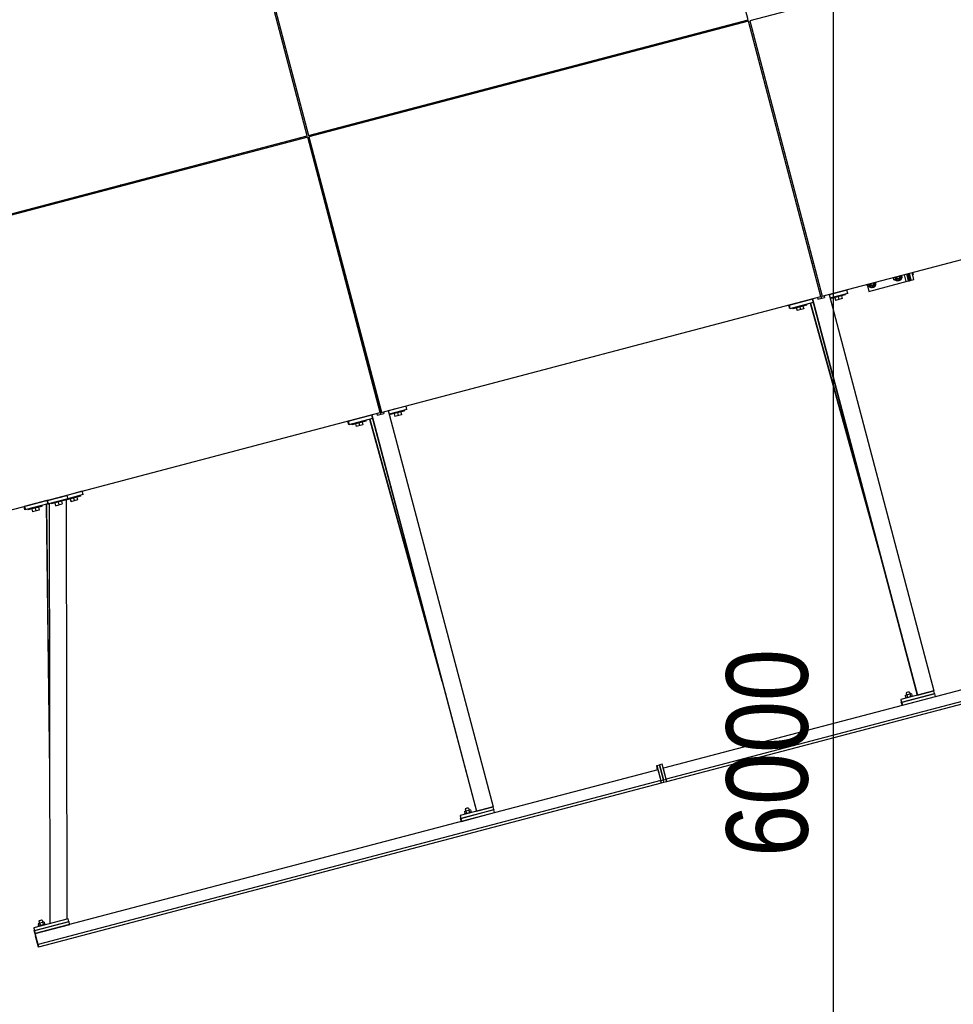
# Model space of a CAD drawing. Header units: millimetres. Extents: x 30 to 60678, y -866 to 36935.
# Tile 20 of 26: x 39586 to 42865, y 15552 to 19009. Entities that reach past the tile are written whole.
import ezdxf

# ---------------------------------------------------------------- set-up
doc = ezdxf.new("R2010")
doc.units = ezdxf.units.MM
doc.styles.add('Arial Narrow', font='ARIALN.TTF', dxfattribs={"height": 0.2})

# ---------------------------------------------------------------- blocks, each defined once
blk = doc.blocks.new('StraightDimension-25906 - 1314')
at = {"color": 174}
blk.add_line((42444.1, 13434.6), (42444.1, 19434.6), dxfattribs=at)
at = {"color": 30, "style": 'Arial Narrow'}
blk.add_text('6000', height=286.33, rotation=90.0002, dxfattribs=at).set_placement((42354.1, 16069.8))
blk = doc.blocks.new('zw$6E5A')
at = {"color": 7}
for p, q in [((3245.4, 5574.3), (2991, 6541.4)), ((1696.7, 5166.9), (1442.3, 6134)), ((1446.3, 6135), (1700.8, 5167.9)), ((1446.6, 6135.1), (1701.1, 5168)), ((4795.4, 5976.9), (3250.7, 5570.5)), ((1700.8, 5167.9), (3245.4, 5574.3)), ((3246.7, 5569.5), (1702, 5163.1)), ((3216.6, 5566.7), (3217.8, 5561.9)), ((3216.8, 5566.8), (3218.1, 5562)), ((3218.3, 5567.2), (3219.5, 5562.3)), ((3501.1, 4602.4), (3246.7, 5569.5)), ((3250.7, 5570.5), (3505.2, 4603.5)), ((3251, 5570.6), (3505.5, 4603.5)), ((3195.1, 5561.1), (3196.3, 5556.2)), ((3196.1, 5561.3), (3197.3, 5556.5)), ((3215.6, 5566.5), (3216.8, 5561.6)), ((2594.7, 5397.9), (2589.7, 5401.8)), ((2428.3, 5359.3), (2425.9, 5353.5)), ((2442.5, 5363.1), (2443.7, 5358.2)), ((2443.9, 5363.5), (2445.2, 5358.6)), ((2501.9, 5378.7), (2503.2, 5373.9)), ((2521.1, 5378.6), (2516.1, 5382.5)), ((2521.8, 5378.8), (2516.9, 5382.6)), ((2354.7, 5340), (2352.3, 5334.2)), ((2355.4, 5340.2), (2353, 5334.4)), ((152.1, 4760.5), (1696.7, 5166.9)), ((1698, 5162), (153.4, 4755.7)), ((1646.4, 5153.6), (1647.7, 5148.8)), ((1647.4, 5153.9), (1648.6, 5149.1)), ((1666.9, 5159), (1668.1, 5154.2)), ((1667.9, 5159.3), (1669.1, 5154.4)), ((1668.1, 5159.3), (1669.4, 5154.5)), ((1669.6, 5159.7), (1670.9, 5154.9)), ((1952.4, 4194.9), (1698, 5162)), ((1702, 5163.1), (1956.5, 4196)), ((1702.3, 5163.2), (1956.8, 4196.1)), ((1727.6, 5175), (1728.9, 5170.2)), ((1046, 4990.5), (1041, 4994.4)), ((3505.2, 4603.5), (5049.8, 5009.8)), ((879.6, 4951.9), (877.2, 4946.1)), ((893.8, 4955.6), (895, 4950.8)), ((895.2, 4956), (896.5, 4951.2)), ((953.3, 4971.3), (954.5, 4966.4)), ((972.4, 4971.1), (967.5, 4975)), ((973.1, 4971.3), (968.2, 4975.2)), ((806, 4932.5), (803.6, 4926.7)), ((806.7, 4932.7), (804.3, 4926.9)), ((3474.6, 4719.5), (3470.6, 4718.4)), ((3474.6, 4719.5), (3470.6, 4718.4)), ((3757.4, 4661.8), (3755.4, 4669.3)), ((3763.6, 4663.7), (3760.2, 4670.5)), ((3761.3, 4670.9), (3763.3, 4663.3)), ((3762.5, 4671.2), (3766, 4664.3)), ((3767.4, 4668.3), (3765.5, 4672)), ((3766.8, 4672.3), (3767.9, 4669.5)), ((3770.4, 4666.1), (3767.4, 4668.3)), ((3769.6, 4667.2), (3767.9, 4669.5)), ((3784, 4668.8), (3775.6, 4658.5)), ((3776.1, 4674.7), (3778.1, 4667.2)), ((3778, 4671.1), (3776.5, 4667.7)), ((3777.8, 4675.2), (3778, 4671.1)), ((3784, 4668.8), (3778.1, 4667.2)), ((3780.3, 4667.9), (3778.6, 4666)), ((3781.3, 4670.3), (3780.3, 4667.9)), ((3783.5, 4668.9), (3780.7, 4662.5)), ((3781.3, 4676.1), (3781.7, 4673.2)), ((3781.7, 4673.2), (3781.3, 4670.3)), ((3782, 4676.3), (3784, 4668.8)), ((3783.1, 4663.1), (3785.9, 4669.6)), ((3783.2, 4676.6), (3783.5, 4668.9)), ((3785.9, 4669.6), (3785.5, 4677.2)), ((3793.2, 4679.2), (3799.6, 4655.1)), ((3809, 4657.5), (3802.6, 4681.7)), ((3802.6, 4681.7), (3809, 4657.5)), ((3805.6, 4682.5), (3811.9, 4658.3)), ((3811.9, 4658.3), (3805.6, 4682.5)), ((3814.9, 4659.1), (3808.5, 4683.3)), ((3808.5, 4683.3), (3814.9, 4659.1)), ((3817.8, 4659.9), (3811.5, 4684)), ((3818.4, 4660), (3812.1, 4684.2)), ((3827.9, 4662.5), (3821.5, 4686.7)), ((3822.1, 4686.8), (3822.2, 4684.1)), ((3822.7, 4687), (3824.7, 4679.5)), ((3824.7, 4679.5), (3823.5, 4679.1)), ((3824.7, 4679.5), (3823.7, 4678.3)), ((3662.9, 4645), (3669.3, 4620.8)), ((3665.5, 4637.6), (3663.5, 4645.1)), ((3671.4, 4639.1), (3665.5, 4637.6)), ((3677.8, 4632.8), (3665.5, 4637.6)), ((3671.7, 4639.5), (3668.2, 4646.4)), ((3669.3, 4620.8), (3809, 4657.5)), ((3669.4, 4646.7), (3671.4, 4639.1)), ((3670.6, 4647), (3674, 4640.1)), ((3671.4, 4639.1), (3683.7, 4634.3)), ((3677.3, 4635.3), (3671.7, 4639.5)), ((3675.4, 4644.1), (3673.6, 4647.8)), ((3674, 4640.1), (3679.6, 4635.9)), ((3674.8, 4648.1), (3675.9, 4645.3)), ((3678.4, 4641.9), (3675.4, 4644.1)), ((3677.6, 4643.1), (3675.9, 4645.3)), ((3683.5, 4634.9), (3677.3, 4635.3)), ((3679.8, 4641.4), (3677.6, 4643.1)), ((3686.1, 4643), (3677.8, 4632.8)), ((3683.7, 4634.3), (3677.8, 4632.8)), ((3681.8, 4641.6), (3678.4, 4641.9)), ((3679.6, 4635.9), (3685.9, 4635.5)), ((3682.1, 4640.7), (3679.8, 4641.4)), ((3684.5, 4643.5), (3681.8, 4641.6)), ((3684.1, 4642.3), (3681.8, 4641.6)), ((3684.5, 4640.8), (3682.1, 4640.7)), ((3688.8, 4638.3), (3683.5, 4634.9)), ((3685.9, 4635.5), (3683.5, 4634.9)), ((3692, 4644.6), (3683.7, 4634.3)), ((3684.2, 4650.6), (3686.1, 4643)), ((3686, 4646.9), (3684.5, 4643.5)), ((3686.6, 4641.9), (3684.5, 4640.8)), ((3685.9, 4651), (3686, 4646.9)), ((3685.9, 4635.5), (3691.1, 4638.9)), ((3692, 4644.6), (3686.1, 4643)), ((3688.3, 4643.7), (3686.6, 4641.9)), ((3689.4, 4646.1), (3688.3, 4643.7)), ((3691.6, 4644.7), (3688.8, 4638.3)), ((3689.4, 4651.9), (3689.8, 4649)), ((3689.8, 4649), (3689.4, 4646.1)), ((3690.1, 4652.1), (3692, 4644.6)), ((3691.1, 4638.9), (3693.9, 4645.4)), ((3691.2, 4652.4), (3691.6, 4644.7)), ((3693.9, 4645.4), (3693.6, 4653)), ((3763.3, 4663.3), (3757.4, 4661.8)), ((3769.7, 4656.9), (3757.4, 4661.8)), ((3763.3, 4663.3), (3775.6, 4658.5)), ((3769.2, 4659.5), (3763.6, 4663.7)), ((3766, 4664.3), (3771.6, 4660.1)), ((3775.5, 4659.1), (3769.2, 4659.5)), ((3771.7, 4665.6), (3769.6, 4667.2)), ((3778.1, 4667.2), (3769.7, 4656.9)), ((3775.6, 4658.5), (3769.7, 4656.9)), ((3773.7, 4665.8), (3770.4, 4666.1)), ((3771.6, 4660.1), (3777.8, 4659.7)), ((3774.1, 4664.9), (3771.7, 4665.6)), ((3776.5, 4667.7), (3773.7, 4665.8)), ((3776.1, 4666.5), (3773.7, 4665.8)), ((3776.5, 4665), (3774.1, 4664.9)), ((3780.7, 4662.5), (3775.5, 4659.1)), ((3777.8, 4659.7), (3775.5, 4659.1)), ((3778.6, 4666), (3776.5, 4665)), ((3777.8, 4659.7), (3783.1, 4663.1)), ((3809, 4657.5), (3811.9, 4658.3)), ((3811.9, 4658.3), (3814.9, 4659.1)), ((3814.9, 4659.1), (3817.8, 4659.9)), ((3817.8, 4659.9), (3827.9, 4662.5)), ((1956.5, 4196), (3501.1, 4602.4)), ((3489.2, 4599.2), (3490.7, 4593.4)), ((3489.3, 4599.3), (3490.9, 4593.5)), ((3490.7, 4593.4), (3514.1, 4599.6)), ((3501, 4602.4), (3502.5, 4596.6)), ((3505.2, 4603.5), (3501.1, 4602.4)), ((3512.5, 4605.4), (3514.1, 4599.6)), ((3529.5, 4609.9), (3898, 3217.9)), ((3592.3, 4625.3), (3529.8, 4608.9)), ((3595.3, 4613.7), (3532.8, 4597.3)), ((3585.9, 4608.1), (3537.5, 4595.4)), ((3549.9, 4615.2), (3550.2, 4614.3)), ((3550, 4598.7), (3552.6, 4589)), ((3550.2, 4598.8), (3552.7, 4589.1)), ((3561.9, 4601.8), (3564.4, 4592.2)), ((3565.4, 4619.3), (3565.6, 4618.3)), ((3573.4, 4604.9), (3575.9, 4595.2)), ((3585.1, 4611.1), (3585.9, 4608.1)), ((3595.3, 4613.7), (3592.3, 4625.3)), ((3471, 4593.4), (3388.1, 4571.6)), ((3391.2, 4560), (3388.1, 4571.6)), ((3389.2, 4571.9), (3392.3, 4560.3)), ((3474.1, 4581.8), (3391.2, 4560)), ((3450.5, 4572.5), (3402.2, 4559.8)), ((3414.5, 4579.6), (3414.8, 4578.6)), ((3426.5, 4566.2), (3429, 4556.5)), ((3430, 4583.7), (3430.3, 4582.7)), ((3438, 4569.2), (3440.6, 4559.6)), ((3449.7, 4575.4), (3450.5, 4572.5)), ((3463.7, 4579.1), (3718.2, 3659.7)), ((3464.8, 4579.4), (3693.5, 3752.8)), ((3470.7, 4594.4), (3839.2, 3202.4)), ((3471.5, 4594.6), (3839.9, 3202.6)), ((3536.8, 4598.3), (3537.5, 4595.4)), ((3575.9, 4595.2), (3552.6, 4589)), ((3401.4, 4562.7), (3402.2, 4559.8)), ((3414.6, 4563.1), (3417.2, 4553.4)), ((3414.8, 4563.1), (3417.4, 4553.5)), ((3440.6, 4559.6), (3417.2, 4553.4)), ((1925.9, 4312.1), (1921.9, 4311)), ((1925.9, 4312.1), (1921.9, 4311)), ((407.8, 3788.6), (1952.4, 4194.9)), ((1922.3, 4186), (1839.4, 4164.2)), ((1922.1, 4187), (2290.5, 2795)), ((1922.8, 4187.2), (2291.3, 2795.2)), ((1940.5, 4191.8), (1942, 4186)), ((1940.6, 4191.8), (1942.2, 4186)), ((1942, 4186), (1965.4, 4192.1)), ((1952.3, 4194.9), (1953.9, 4189.1)), ((1956.5, 4196), (1952.4, 4194.9)), ((1963.9, 4198), (1965.4, 4192.1)), ((1980.8, 4202.4), (2349.3, 2810.5)), ((2043.6, 4217.9), (1981.1, 4201.4)), ((2046.7, 4206.3), (1984.1, 4189.8)), ((1988.1, 4190.9), (1988.9, 4188)), ((2037.2, 4200.7), (1988.9, 4188)), ((2001.2, 4207.8), (2001.5, 4206.8)), ((2001.3, 4191.3), (2003.9, 4181.6)), ((2001.5, 4191.3), (2004.1, 4181.6)), ((2027.3, 4187.7), (2003.9, 4181.6)), ((2013.2, 4194.4), (2015.7, 4184.7)), ((2016.7, 4211.9), (2016.9, 4210.9)), ((2024.7, 4197.4), (2027.3, 4187.7)), ((2036.4, 4203.6), (2037.2, 4200.7)), ((2046.7, 4206.3), (2043.6, 4217.9)), ((1842.5, 4152.6), (1839.4, 4164.2)), ((1840.5, 4164.5), (1843.6, 4152.9)), ((1925.4, 4174.4), (1842.5, 4152.6)), ((1852.7, 4155.3), (1853.5, 4152.4)), ((1901.8, 4165.1), (1853.5, 4152.4)), ((1865.8, 4172.2), (1866.1, 4171.2)), ((1866, 4155.7), (1868.5, 4146)), ((1866.1, 4155.7), (1868.7, 4146)), ((1891.9, 4152.1), (1868.5, 4146)), ((1877.8, 4158.8), (1880.4, 4149.1)), ((1881.3, 4176.2), (1881.6, 4175.3)), ((1889.3, 4161.8), (1891.9, 4152.1)), ((1901.1, 4168), (1901.8, 4165.1)), ((1915, 4171.7), (2169.5, 3252.3)), ((1916.1, 4171.9), (2144.8, 3345.3)), ((6805.8, 3961.3), (2947.4, 2946.2)), ((906.3, 3918.7), (852, 3904.4)), ((909.3, 3907.1), (855, 3892.8)), ((863.8, 3908.5), (864, 3907.6)), ((879.2, 3912.6), (879.5, 3911.6)), ((909.3, 3907.1), (906.3, 3918.7)), ((6815.9, 3922.9), (2957.5, 2907.8)), ((6817.3, 3913.6), (2959, 2898.5)), ((782, 3886), (701.9, 3864.9)), ((785, 3874.4), (704.9, 3853.3)), ((728.4, 3872.9), (728.6, 3871.9)), ((743.9, 3877), (744.1, 3876)), ((779, 3872.8), (790.6, 2934.1)), ((780, 3873), (790.4, 3029.9)), ((784.3, 3886.6), (782, 3886)), ((782, 3886), (785, 3874.4)), ((784.3, 3886.6), (852, 3904.4)), ((787.3, 3875), (784.3, 3886.6)), ((785, 3874.4), (787.3, 3875)), ((855, 3892.8), (787.3, 3875)), ((790, 3875.7), (792.2, 2400.9)), ((796.6, 3877.4), (797.4, 3874.5)), ((845.7, 3887.2), (797.4, 3874.5)), ((808.2, 3893.9), (808.5, 3893)), ((809.7, 3894.3), (810, 3893.3)), ((809.8, 3877.8), (812.4, 3868.1)), ((810, 3877.8), (812.6, 3868.2)), ((812.6, 3868.2), (835.8, 3874.3)), ((821.7, 3880.9), (824.2, 3871.2)), ((825.2, 3898.4), (825.4, 3897.4)), ((833.2, 3883.9), (835.8, 3874.3)), ((844.9, 3890.1), (845.7, 3887.2)), ((849.9, 3891.5), (852.2, 2416.7)), ((850.1, 3891.5), (852.4, 2416.7)), ((850.6, 3891.6), (851.4, 3888.7)), ((899.8, 3901.5), (851.4, 3888.7)), ((852, 3904.4), (855, 3892.8)), ((863.9, 3892), (866.4, 3882.3)), ((864.1, 3892.1), (866.6, 3882.4)), ((889.8, 3888.5), (866.4, 3882.3)), ((875.8, 3895.1), (878.3, 3885.5)), ((887.3, 3898.2), (889.8, 3888.5)), ((899, 3904.4), (899.8, 3901.5)), ((704.9, 3853.3), (701.9, 3864.9)), ((703.2, 3865.3), (706.3, 3853.7)), ((715.3, 3856), (716, 3853.1)), ((764.4, 3865.8), (716, 3853.1)), ((728.5, 3856.4), (731.1, 3846.7)), ((728.7, 3856.4), (731.2, 3846.8)), ((754.4, 3852.9), (731.1, 3846.7)), ((740.4, 3859.5), (742.9, 3849.8)), ((751.9, 3862.6), (754.4, 3852.9)), ((763.6, 3868.7), (764.4, 3865.8)), ((812.4, 3868.1), (812.6, 3868.2)), ((3693.5, 3752.8), (3718.2, 3659.7)), ((2144.8, 3345.3), (2169.5, 3252.3)), ((3898, 3217.9), (3781.9, 3187.4)), ((3839.9, 3202.6), (3898, 3217.9)), ((3900.5, 3208.3), (3898, 3217.9)), ((3781.9, 3187.4), (3784.5, 3177.8)), ((3781.9, 3187.4), (3783.3, 3178)), ((3784.5, 3177.8), (3900.5, 3208.3)), ((3900.8, 3207.3), (3784.7, 3176.8)), ((3787.3, 3167.2), (3903.3, 3197.7)), ((3797.5, 3201.8), (3802.6, 3204.3)), ((3797.5, 3201.8), (3799.9, 3192.6)), ((3798.3, 3198.4), (3798, 3198.3)), ((3798, 3198.3), (3799.6, 3192.3)), ((3800.4, 3193), (3799, 3191.9)), ((3799, 3191.9), (3799, 3191.9)), ((3801, 3211.3), (3800.2, 3210.7)), ((3800.2, 3210.7), (3802, 3204)), ((3804.6, 3194.6), (3800.4, 3193)), ((3801.1, 3207.5), (3800.8, 3207.2)), ((3800.8, 3207.2), (3801.7, 3203.8)), ((3803, 3212.1), (3801, 3211.3)), ((3802.6, 3204.3), (3813.2, 3207.1)), ((3802.6, 3204.3), (3805.1, 3194.8)), ((3805.9, 3212.9), (3803, 3212.1)), ((3810.4, 3196.4), (3804.6, 3194.6)), ((3808.8, 3213.6), (3805.9, 3212.9)), ((3811, 3213.9), (3808.8, 3213.6)), ((3816.2, 3197.7), (3810.4, 3196.4)), ((3811.8, 3213.8), (3811, 3213.9)), ((3811.8, 3213.8), (3813.6, 3207.1)), ((3818.7, 3207.3), (3813.2, 3207.1)), ((3813.2, 3207.1), (3815.7, 3197.6)), ((3820.5, 3198.3), (3816.2, 3197.7)), ((3818.7, 3207.3), (3821.1, 3198.2)), ((3822.2, 3198), (3820.5, 3198.3)), ((3822.2, 3198), (3822.2, 3198)), ((3900.5, 3208.3), (3900.6, 3207.3)), ((3903.3, 3197.7), (3900.8, 3207.3)), ((3785.9, 3168.4), (3783.3, 3178)), ((3784.5, 3177.8), (3785.9, 3168.4)), ((3784.7, 3176.8), (3787.3, 3167.2)), ((3784.7, 3176.8), (3786.1, 3167.5)), ((3786, 3168.4), (3785.9, 3168.4)), ((3786.1, 3167.5), (3786.3, 3166.9)), ((790.4, 3029.9), (790.6, 2934.1)), ((791.3, 3029.9), (790.4, 3029.9)), ((2928, 2941.2), (740.7, 2365.7)), ((2924.2, 2955.6), (2933.9, 2958.1)), ((2925.6, 2946.2), (2924.2, 2955.6)), ((2924.2, 2955.6), (2938.2, 2902.8)), ((2927.1, 2940.9), (2925.6, 2946.2)), ((2928, 2941.2), (2938.2, 2902.8)), ((2943.6, 2960.6), (2933.9, 2958.1)), ((2947.9, 2905.3), (2933.9, 2958.1)), ((2933.9, 2958.1), (2947.9, 2905.3)), ((2957.5, 2907.8), (2943.6, 2960.6)), ((2957.5, 2907.8), (2947.4, 2946.2)), ((790.6, 2934.1), (791.4, 2934.1)), ((2938.2, 2902.8), (2947.9, 2905.3)), ((2947.9, 2905.3), (2957.5, 2907.8)), ((2949.3, 2895.9), (2947.9, 2905.3)), ((2949.3, 2895.9), (2947.9, 2905.3)), ((2957.5, 2907.8), (2959, 2898.5)), ((2959, 2898.5), (2957.5, 2907.8)), ((2938.2, 2902.8), (750.8, 2327.3)), ((2939.6, 2893.4), (752.2, 2317.9)), ((2938.2, 2902.8), (2939.6, 2893.4)), ((2939.6, 2893.4), (2938.2, 2902.8)), ((2949.3, 2895.9), (2939.6, 2893.4)), ((2959, 2898.5), (2949.3, 2895.9)), ((2349.3, 2810.5), (2233.2, 2779.9)), ((2235.8, 2770.3), (2351.8, 2800.9)), ((2252.3, 2803.8), (2251.5, 2803.3)), ((2251.5, 2803.3), (2253.3, 2796.5)), ((2254.4, 2804.6), (2252.3, 2803.8)), ((2257.2, 2805.5), (2254.4, 2804.6)), ((2260.2, 2806.2), (2257.2, 2805.5)), ((2262.3, 2806.5), (2260.2, 2806.2)), ((2263.1, 2806.3), (2262.3, 2806.5)), ((2263.1, 2806.3), (2264.9, 2799.6)), ((2291.3, 2795.2), (2349.3, 2810.5)), ((2351.8, 2800.9), (2349.3, 2810.5)), ((2351.8, 2800.9), (2352, 2799.9)), ((2233.2, 2779.9), (2235.8, 2770.3)), ((2233.2, 2779.9), (2234.6, 2770.6)), ((2237.2, 2761), (2234.6, 2770.6)), ((2235.8, 2770.3), (2237.2, 2761)), ((2352.1, 2799.9), (2236, 2769.4)), ((2236, 2769.4), (2238.6, 2759.8)), ((2236, 2769.4), (2237.4, 2760)), ((2238.6, 2759.8), (2354.6, 2790.3)), ((2248.8, 2794.3), (2253.9, 2796.8)), ((2248.8, 2794.3), (2251.2, 2785.1)), ((2249.7, 2791), (2249.3, 2790.8)), ((2249.3, 2790.8), (2250.9, 2784.9)), ((2251.8, 2785.6), (2250.3, 2784.5)), ((2250.3, 2784.5), (2250.3, 2784.4)), ((2255.9, 2787.2), (2251.8, 2785.6)), ((2252.4, 2800), (2252.1, 2799.8)), ((2252.1, 2799.8), (2253, 2796.4)), ((2253.9, 2796.8), (2264.5, 2799.6)), ((2253.9, 2796.8), (2256.4, 2787.3)), ((2261.7, 2788.9), (2255.9, 2787.2)), ((2267.5, 2790.3), (2261.7, 2788.9)), ((2270, 2799.9), (2264.5, 2799.6)), ((2264.5, 2799.6), (2267, 2790.1)), ((2271.9, 2790.9), (2267.5, 2790.3)), ((2270, 2799.9), (2272.4, 2790.8)), ((2273.5, 2790.6), (2271.9, 2790.9)), ((2273.5, 2790.6), (2273.5, 2790.5)), ((2354.6, 2790.3), (2352.1, 2799.9)), ((2237.3, 2761), (2237.2, 2761)), ((2237.4, 2760), (2237.6, 2759.5)), ((856.6, 2417.8), (735.7, 2386)), ((735.7, 2386), (738.2, 2376.4)), ((735.7, 2386), (737.1, 2376.7)), ((738.2, 2376.4), (859.1, 2408.2)), ((859.4, 2407.2), (738.5, 2375.4)), ((741, 2365.8), (861.9, 2397.6)), ((751.2, 2400.4), (756.4, 2402.9)), ((751.2, 2400.4), (753.7, 2391.2)), ((752.1, 2397.1), (751.8, 2396.9)), ((751.8, 2396.9), (753.3, 2391)), ((754.2, 2391.7), (752.8, 2390.5)), ((752.8, 2390.5), (752.8, 2390.5)), ((754.7, 2409.9), (754, 2409.3)), ((754, 2409.3), (755.8, 2402.6)), ((758.4, 2393.3), (754.2, 2391.7)), ((754.9, 2406.1), (754.5, 2405.8)), ((754.5, 2405.8), (755.4, 2402.5)), ((756.8, 2410.7), (754.7, 2409.9)), ((756.4, 2402.9), (767, 2405.7)), ((756.4, 2402.9), (758.9, 2393.4)), ((759.7, 2411.6), (756.8, 2410.7)), ((764.2, 2395), (758.4, 2393.3)), ((762.6, 2412.2), (759.7, 2411.6)), ((764.8, 2412.5), (762.6, 2412.2)), ((770, 2396.3), (764.2, 2395)), ((765.6, 2412.4), (764.8, 2412.5)), ((765.6, 2412.4), (767.4, 2405.7)), ((772.5, 2406), (767, 2405.7)), ((767, 2405.7), (769.5, 2396.2)), ((774.3, 2396.9), (770, 2396.3)), ((772.5, 2406), (774.9, 2396.8)), ((776, 2396.6), (774.3, 2396.9)), ((776, 2396.6), (776, 2396.6)), ((859.1, 2408.2), (856.6, 2417.8)), ((859.1, 2408.2), (859.3, 2407.1)), ((861.9, 2397.6), (859.4, 2407.2)), ((739.7, 2367.1), (737.1, 2376.7)), ((738.2, 2376.4), (739.7, 2367.1)), ((738.5, 2375.4), (741, 2365.8)), ((738.5, 2375.4), (739.9, 2366)), ((739.8, 2367.1), (739.7, 2367.1)), ((739.9, 2366), (742.4, 2356.8)), ((740.7, 2365.7), (740.7, 2365.3)), ((750.8, 2327.3), (740.7, 2365.7)), ((750.1, 2329.8), (740.7, 2365.3)), ((741.6, 2361.8), (742.4, 2356.8)), ((742.9, 2356.9), (742, 2356.7)), ((742, 2356.7), (742.1, 2356.3)), ((742, 2356.7), (751.4, 2321.1)), ((752.2, 2317.9), (742.1, 2356.3)), ((751.4, 2321.1), (750.1, 2329.8)), ((750.8, 2327.3), (752.2, 2317.9))]:
    blk.add_line(p, q, dxfattribs=at)

msp = doc.modelspace()

# ---------------------------------------------------------------- block references
for name, p in [('zw$6E5A', (38899.3, 13434.6)), ('StraightDimension-25906 - 1314', (0, 0))]:
    msp.add_blockref(name, p)

doc.saveas('drawing.dxf')
